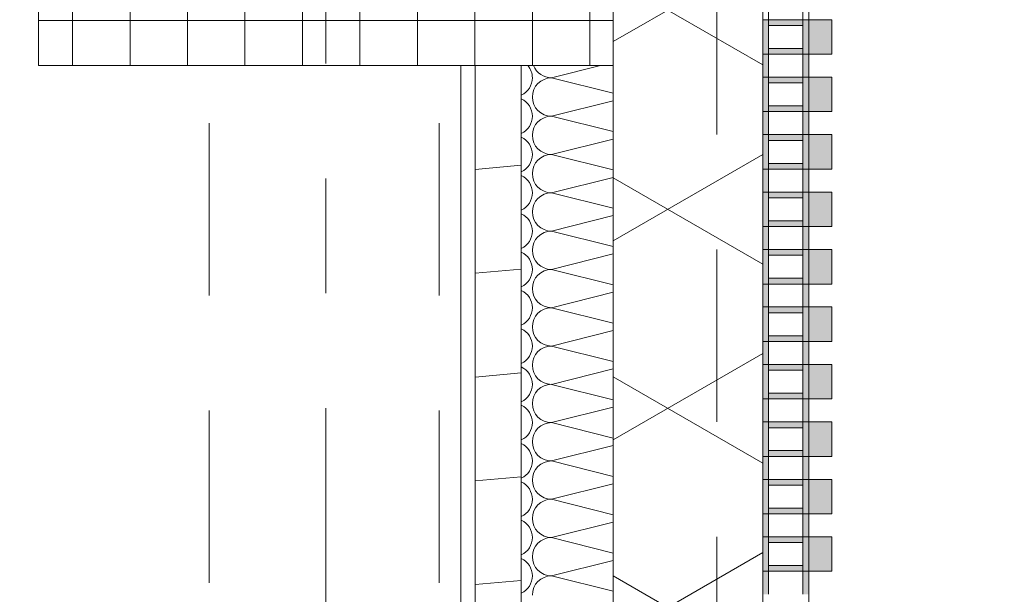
# Model space of a CAD drawing. Header units: metres. Extents: x -167 to 233, y -155 to 122.
# Tile 203 of 215: x 57.486 to 58.343, y 42.88 to 43.38. Entities that reach past the tile are written whole.
import ezdxf
from ezdxf.enums import TextEntityAlignment as Align

# ---------------------------------------------------------------- set-up
doc = ezdxf.new("R2010")
doc.units = ezdxf.units.M
doc.header["$MEASUREMENT"] = 0
for name, pattern in [('Raster', [0.4, 0.2, -0.1, 0, -0.1]), ('Strichlinie eng', [0.23, 0.15, -0.08]), ('Untersicht', [0.2, 0.15, -0.05])]:
    doc.linetypes.add(name, pattern=pattern)
for name, color, linetype in [('10 Stütze', 7, 'Continuous'), ('10 Wand außen', 7, 'Continuous'), ('20 Decke', 7, 'Continuous'), ('20 Träger', 7, 'Continuous'), ('50 Sanitäreinrichtung', 7, 'Continuous'), ('90 Achsraster', 7, 'Continuous'), ('94 Genehmigungsplanung Bemaßung', 7, 'Continuous')]:
    doc.layers.add(name, color=color, linetype=linetype)
doc.styles.add('ERSTELLTER_STIL_1', font='arial.ttf')
doc.styles.add('ERSTELLTER_STIL_2', font='arial.ttf')
doc.dimstyles.new('ERSTELLTER_STIL__1', dxfattribs={"dimtxt": 0.25, "dimasz": 0.19, "dimexe": 0.18, "dimexo": 0.1, "dimgap": 0, "dimtad": 1, "dimtih": 1, "dimtoh": 1, "dimzin": 0, "dimdsep": 46, "dimtxsty": 'ERSTELLTER_STIL_1', "dimblk": 'ARROWHEAD_6', "dimblk1": 'ARROWHEAD_6', "dimblk2": 'ARROWHEAD_6', "dimcen": 0.09, "dimclrd": 7, "dimclre": 7, "dimclrt": 7, "dimazin": 0, "dimtfac": 1, "dimtdec": 4, "dimtmove": 0, "dimatfit": 3, "dimfxl": 1, "dimtolj": 1, "dimtzin": 0, "dimarcsym": 0})
doc.dimstyles.new('ERSTELLTER_STIL__2', dxfattribs={"dimtxt": 0.25, "dimasz": 0.19, "dimexe": 0.18, "dimexo": 0.1, "dimgap": 0, "dimtad": 1, "dimzin": 0, "dimdsep": 46, "dimtxsty": 'ERSTELLTER_STIL_1', "dimblk": 'ARROWHEAD_6', "dimblk1": 'ARROWHEAD_6', "dimblk2": 'ARROWHEAD_6', "dimcen": 0.09, "dimclrd": 7, "dimclre": 7, "dimclrt": 7, "dimazin": 0, "dimtfac": 1, "dimtdec": 4, "dimtmove": 0, "dimatfit": 3, "dimfxl": 1, "dimtolj": 1, "dimtzin": 0, "dimarcsym": 0})

# ---------------------------------------------------------------- blocks, each defined once
blk = doc.blocks.new('*X46', base_point=(27236.13209, 33357.27905))
at = {"layer": '10 Wand außen', "color": 8, "linetype": 'Continuous', "lineweight": 18}
for p, q in [((57.99127, 43.33968), (57.94876, 43.32905)), ((58.00249, 43.31562), (57.94876, 43.32905)), ((58.00249, 43.30915), (57.94876, 43.29572)), ((58.00249, 43.28228), (57.94876, 43.29572)), ((58.00249, 43.27582), (57.94876, 43.26238)), ((58.00249, 43.24895), (57.94876, 43.26238)), ((58.00249, 43.24248), (57.94876, 43.22905)), ((58.00249, 43.21562), (57.94876, 43.22905)), ((58.00249, 43.20915), (57.94876, 43.19572)), ((58.00249, 43.18228), (57.94876, 43.19572)), ((58.00249, 43.17582), (57.94876, 43.16238)), ((58.00249, 43.14895), (57.94876, 43.16238)), ((58.00249, 43.14248), (57.94876, 43.12905)), ((58.00249, 43.11562), (57.94876, 43.12905)), ((58.00249, 43.10915), (57.94876, 43.09572)), ((58.00249, 43.08228), (57.94876, 43.09572)), ((58.00249, 43.07582), (57.94876, 43.06238)), ((58.00249, 43.04895), (57.94876, 43.06238)), ((58.00249, 43.04248), (57.94876, 43.02905)), ((58.00249, 43.01562), (57.94876, 43.02905)), ((58.00249, 43.00915), (57.94876, 42.99572)), ((58.00249, 42.98228), (57.94876, 42.99572)), ((58.00249, 42.97582), (57.94876, 42.96238)), ((58.00249, 42.94895), (57.94876, 42.96238)), ((58.00249, 42.94248), (57.94876, 42.92905)), ((58.00249, 42.91562), (57.94876, 42.92905)), ((58.00249, 42.90915), (57.94876, 42.89572)), ((58.00249, 42.88228), (57.94876, 42.89572))]:
    blk.add_line(p, q, dxfattribs=at)
for centre, start, end in [((57.91543, 43.32905), 0, 39.61514), ((57.94876, 43.34572), 201.24596, 270), ((57.91543, 43.32905), 295.07837, 0), ((57.94876, 43.31238), 90, 180), ((57.91543, 43.29572), 0, 64.92163), ((57.94876, 43.31238), 180, 270), ((57.91543, 43.29572), 295.07837, 0), ((57.94876, 43.27905), 90, 180), ((57.91543, 43.26238), 0, 64.92163), ((57.94876, 43.27905), 180, 270), ((57.91543, 43.26238), 295.07837, 0), ((57.94876, 43.24572), 90, 180), ((57.91543, 43.22905), 0, 64.92163), ((57.94876, 43.24572), 180, 270), ((57.91543, 43.22905), 295.07837, 0), ((57.94876, 43.21238), 90, 180), ((57.91543, 43.19572), 0, 64.92163), ((57.94876, 43.21238), 180, 270), ((57.91543, 43.19572), 295.07837, 0), ((57.94876, 43.17905), 90, 180), ((57.91543, 43.16238), 0, 64.92163), ((57.94876, 43.17905), 180, 270), ((57.91543, 43.16238), 295.07837, 0), ((57.94876, 43.14572), 90, 180), ((57.91543, 43.12905), 0, 64.92163), ((57.94876, 43.14572), 180, 270), ((57.91543, 43.12905), 295.07837, 0), ((57.94876, 43.11238), 90, 180), ((57.91543, 43.09572), 0, 64.92163), ((57.94876, 43.11238), 180, 270), ((57.91543, 43.09572), 295.07837, 0), ((57.94876, 43.07905), 90, 180), ((57.94876, 43.07905), 180, 270), ((57.91543, 43.06238), 0, 64.92163), ((57.91543, 43.06238), 295.07837, 0), ((57.94876, 43.04572), 90, 180), ((57.94876, 43.04572), 180, 270), ((57.91543, 43.02905), 0, 64.92163), ((57.91543, 43.02905), 295.07837, 0), ((57.94876, 43.01238), 90, 180), ((57.91543, 42.99572), 0, 64.92163), ((57.94876, 43.01238), 180, 270), ((57.91543, 42.99572), 295.07837, 0), ((57.94876, 42.97905), 90, 180), ((57.91543, 42.96238), 0, 64.92163), ((57.94876, 42.97905), 180, 270), ((57.91543, 42.96238), 295.07837, 0), ((57.94876, 42.94572), 90, 180), ((57.91543, 42.92905), 0, 64.92163), ((57.94876, 42.94572), 180, 270), ((57.91543, 42.92905), 295.07837, 0), ((57.94876, 42.91238), 90, 180), ((57.91543, 42.89572), 0, 64.92163), ((57.94876, 42.91238), 180, 270), ((57.91543, 42.89572), 295.07837, 0), ((57.94876, 42.87905), 90, 180)]:
    blk.add_arc(centre, 0.01667, start, end, dxfattribs=at)
blk = doc.blocks.new('Standard-Rastermarker_138')
at = {"layer": '90 Achsraster', "color": 14, "linetype": 'Raster', "lineweight": 18, "true_color": 0xa80000}
blk.add_line((1, 0), (24.68085, 0), dxfattribs=at)
at = {"layer": '90 Achsraster', "color": 14, "lineweight": 18, "true_color": 0xa80000, "style": 'ERSTELLTER_STIL_2'}
for tag, p in [('AC_MarkerText_1_0', (-0.56857, -0.06857)), ('AC_MarkerText_1_1', (25.81228, -0.06857))]:
    blk.add_attdef(tag, text='', height=0.3, rotation=90, dxfattribs=at).set_placement(p, align=Align.TOP_CENTER)
blk = doc.blocks.new('Rechteck Raster Kassetten Fassade - ACB_5')
at = {"layer": '50 Sanitäreinrichtung', "linetype": 'Continuous', "lineweight": 0, "true_color": 0x9e9e9e}
for points in [[(14.59, 0.17), (14.59, 0.19), (14.56, 0.19), (14.56, 0.17)], [(14.64, 0.17), (14.64, 0.19), (14.61, 0.19), (14.61, 0.17)], [(14.69, 0.17), (14.69, 0.19), (14.66, 0.19), (14.66, 0.17)], [(14.74, 0.17), (14.74, 0.19), (14.71, 0.19), (14.71, 0.17)], [(14.79, 0.17), (14.79, 0.19), (14.76, 0.19), (14.76, 0.17)], [(14.84, 0.17), (14.84, 0.19), (14.81, 0.19), (14.81, 0.17)], [(14.89, 0.17), (14.89, 0.19), (14.86, 0.19), (14.86, 0.17)], [(14.94, 0.17), (14.94, 0.19), (14.91, 0.19), (14.91, 0.17)], [(14.99, 0.17), (14.99, 0.19), (14.96, 0.19), (14.96, 0.17)], [(15.04, 0.17), (15.04, 0.19), (15.01, 0.19), (15.01, 0.17)], [(14.56, 0.17), (14.54, 0.17), (14.54, 0.165), (14.56, 0.165)], [(14.61, 0.17), (14.56, 0.17), (14.56, 0.13), (14.61, 0.13), (14.61, 0.135), (14.565, 0.135), (14.565, 0.165), (14.61, 0.165)], [(14.585, 0.135), (14.59, 0.135), (14.59, 0.165), (14.585, 0.165)], [(14.64, 0.165), (14.635, 0.165), (14.635, 0.135), (14.64, 0.135)], [(14.665, 0.165), (14.66, 0.165), (14.66, 0.135), (14.665, 0.135)], [(14.71, 0.17), (14.69, 0.17), (14.69, 0.165), (14.71, 0.165)], [(14.76, 0.17), (14.71, 0.17), (14.71, 0.13), (14.76, 0.13), (14.76, 0.135), (14.715, 0.135), (14.715, 0.165), (14.76, 0.165)], [(14.735, 0.135), (14.74, 0.135), (14.74, 0.165), (14.735, 0.165)], [(14.79, 0.165), (14.785, 0.165), (14.785, 0.135), (14.79, 0.135)], [(14.81, 0.165), (14.81, 0.135), (14.815, 0.135), (14.815, 0.165)], [(14.84, 0.165), (14.86, 0.165), (14.86, 0.17), (14.84, 0.17)], [(14.91, 0.17), (14.86, 0.17), (14.86, 0.13), (14.91, 0.13), (14.91, 0.135), (14.865, 0.135), (14.865, 0.165), (14.91, 0.165)], [(14.885, 0.165), (14.885, 0.135), (14.89, 0.135), (14.89, 0.165)], [(14.96, 0.17), (14.91, 0.17), (14.91, 0.13), (14.96, 0.13), (14.96, 0.135), (14.915, 0.135), (14.915, 0.165), (14.96, 0.165)], [(14.94, 0.165), (14.935, 0.165), (14.935, 0.135), (14.94, 0.135)], [(14.99, 0.165), (14.985, 0.165), (14.985, 0.135), (14.99, 0.135)], [(15.01, 0.165), (15.01, 0.135), (15.015, 0.135), (15.015, 0.165)], [(14.54, 0.13), (14.56, 0.13), (14.56, 0.135), (14.54, 0.135)], [(14.69, 0.13), (14.71, 0.13), (14.71, 0.135), (14.69, 0.135)], [(14.84, 0.13), (14.86, 0.13), (14.86, 0.135), (14.84, 0.135)]]:
    blk.add_hatch(color=253, dxfattribs=at).paths.add_polyline_path(points)
h = blk.add_hatch(color=253, dxfattribs=at)
h.paths.add_polyline_path([(14.61, 0.17), (14.61, 0.13), (14.69, 0.13), (14.69, 0.17)])
h.paths.add_polyline_path([(14.685, 0.135), (14.615, 0.135), (14.615, 0.165), (14.685, 0.165)], flags=0)
h = blk.add_hatch(color=253, dxfattribs=at)
h.paths.add_polyline_path([(14.76, 0.17), (14.76, 0.13), (14.84, 0.13), (14.84, 0.17)])
h.paths.add_polyline_path([(14.835, 0.135), (14.765, 0.135), (14.765, 0.165), (14.835, 0.165)], flags=0)
h = blk.add_hatch(color=253, dxfattribs=at)
h.paths.add_polyline_path([(14.96, 0.17), (14.96, 0.13), (15.04, 0.13), (15.04, 0.17)])
h.paths.add_polyline_path([(15.035, 0.135), (14.965, 0.135), (14.965, 0.165), (15.035, 0.165)], flags=0)
at = {"layer": '50 Sanitäreinrichtung', "linetype": 'Continuous', "lineweight": 18}
h = blk.add_hatch(dxfattribs=at)
h.set_pattern_fill('Dämmung__weich_0001', color=8, style=0, pattern_type=2)
h.set_pattern_definition([(60, (0, 0), (-0.1299038, 0.075), []), (120, (0, 0), (0.1299038, 0.075), [])])
h.paths.add_polyline_path([(0, 0), (15.5, 0), (15.63, 0.13), (-0.13, 0.13)])
at = {"layer": '50 Sanitäreinrichtung', "color": 251, "linetype": 'Continuous', "lineweight": 18, "true_color": 0x5f5f5f}
for p, q in [((14.59, 0.19), (14.56, 0.19)), ((14.56, 0.19), (14.56, 0.17)), ((14.59, 0.19), (14.56, 0.19)), ((14.56, 0.19), (14.56, 0.17)), ((14.59, 0.19), (14.59, 0.17)), ((14.59, 0.19), (14.59, 0.17)), ((14.64, 0.19), (14.61, 0.19)), ((14.61, 0.19), (14.61, 0.17)), ((14.64, 0.19), (14.61, 0.19)), ((14.61, 0.19), (14.61, 0.17)), ((14.64, 0.19), (14.64, 0.17)), ((14.64, 0.19), (14.64, 0.17)), ((14.69, 0.19), (14.66, 0.19)), ((14.66, 0.19), (14.66, 0.17)), ((14.69, 0.19), (14.66, 0.19)), ((14.66, 0.19), (14.66, 0.17)), ((14.69, 0.19), (14.69, 0.17)), ((14.69, 0.19), (14.69, 0.17)), ((14.74, 0.19), (14.71, 0.19)), ((14.71, 0.19), (14.71, 0.17)), ((14.74, 0.19), (14.71, 0.19)), ((14.71, 0.19), (14.71, 0.17)), ((14.74, 0.19), (14.74, 0.17)), ((14.74, 0.19), (14.74, 0.17)), ((14.79, 0.19), (14.76, 0.19)), ((14.76, 0.19), (14.76, 0.17)), ((14.79, 0.19), (14.76, 0.19)), ((14.76, 0.19), (14.76, 0.17)), ((14.79, 0.19), (14.79, 0.17)), ((14.79, 0.19), (14.79, 0.17)), ((14.84, 0.19), (14.81, 0.19)), ((14.81, 0.19), (14.81, 0.17)), ((14.84, 0.19), (14.81, 0.19)), ((14.81, 0.19), (14.81, 0.17)), ((14.84, 0.19), (14.84, 0.17)), ((14.84, 0.19), (14.84, 0.17)), ((14.89, 0.19), (14.86, 0.19)), ((14.86, 0.19), (14.86, 0.17)), ((14.89, 0.19), (14.86, 0.19)), ((14.86, 0.19), (14.86, 0.17)), ((14.89, 0.19), (14.89, 0.17)), ((14.89, 0.19), (14.89, 0.17)), ((14.94, 0.19), (14.91, 0.19)), ((14.91, 0.19), (14.91, 0.17)), ((14.94, 0.19), (14.91, 0.19)), ((14.91, 0.19), (14.91, 0.17)), ((14.94, 0.19), (14.94, 0.17)), ((14.94, 0.19), (14.94, 0.17)), ((14.99, 0.19), (14.96, 0.19)), ((14.96, 0.19), (14.96, 0.17)), ((14.99, 0.19), (14.96, 0.19)), ((14.96, 0.19), (14.96, 0.17)), ((14.99, 0.19), (14.99, 0.17)), ((14.99, 0.19), (14.99, 0.17)), ((15.04, 0.19), (15.01, 0.19)), ((15.01, 0.19), (15.01, 0.17)), ((15.04, 0.19), (15.01, 0.19)), ((15.01, 0.19), (15.01, 0.17)), ((15.04, 0.19), (15.04, 0.17)), ((15.04, 0.19), (15.04, 0.17)), ((14.51, 0.17), (14.59, 0.17)), ((14.51, 0.17), (14.59, 0.17)), ((14.54, 0.165), (14.56, 0.165)), ((14.54, 0.165), (14.56, 0.165)), ((14.56, 0.165), (14.56, 0.17)), ((14.56, 0.17), (14.64, 0.17)), ((14.56, 0.165), (14.56, 0.17)), ((14.56, 0.17), (14.64, 0.17)), ((14.59, 0.17), (14.56, 0.17)), ((14.59, 0.17), (14.56, 0.17)), ((14.56, 0.165), (14.565, 0.165)), ((14.56, 0.135), (14.56, 0.165)), ((14.56, 0.165), (14.565, 0.165)), ((14.56, 0.135), (14.56, 0.165)), ((14.565, 0.165), (14.585, 0.165)), ((14.565, 0.135), (14.565, 0.165)), ((14.565, 0.165), (14.585, 0.165)), ((14.565, 0.165), (14.585, 0.165)), ((14.565, 0.135), (14.565, 0.165)), ((14.565, 0.165), (14.585, 0.165)), ((14.585, 0.135), (14.585, 0.165)), ((14.585, 0.165), (14.59, 0.165)), ((14.585, 0.135), (14.585, 0.165)), ((14.585, 0.165), (14.59, 0.165)), ((14.59, 0.165), (14.59, 0.17)), ((14.59, 0.165), (14.59, 0.17)), ((14.59, 0.135), (14.59, 0.165)), ((14.59, 0.165), (14.61, 0.165)), ((14.59, 0.135), (14.59, 0.165)), ((14.59, 0.165), (14.61, 0.165)), ((14.61, 0.165), (14.61, 0.17)), ((14.61, 0.17), (14.69, 0.17)), ((14.61, 0.165), (14.61, 0.17)), ((14.61, 0.17), (14.69, 0.17)), ((14.64, 0.17), (14.61, 0.17)), ((14.64, 0.17), (14.61, 0.17)), ((14.61, 0.165), (14.615, 0.165)), ((14.61, 0.135), (14.61, 0.165)), ((14.61, 0.165), (14.615, 0.165)), ((14.61, 0.135), (14.61, 0.165)), ((14.615, 0.165), (14.635, 0.165)), ((14.615, 0.135), (14.615, 0.165)), ((14.615, 0.165), (14.635, 0.165)), ((14.615, 0.165), (14.635, 0.165)), ((14.615, 0.135), (14.615, 0.165)), ((14.615, 0.165), (14.635, 0.165)), ((14.635, 0.135), (14.635, 0.165)), ((14.635, 0.165), (14.64, 0.165)), ((14.635, 0.135), (14.635, 0.165)), ((14.635, 0.165), (14.64, 0.165)), ((14.64, 0.165), (14.64, 0.17)), ((14.64, 0.165), (14.64, 0.17)), ((14.64, 0.135), (14.64, 0.165)), ((14.64, 0.165), (14.66, 0.165)), ((14.64, 0.135), (14.64, 0.165)), ((14.64, 0.165), (14.66, 0.165)), ((14.66, 0.165), (14.66, 0.17)), ((14.66, 0.17), (14.74, 0.17)), ((14.66, 0.165), (14.66, 0.17)), ((14.66, 0.17), (14.74, 0.17)), ((14.69, 0.17), (14.66, 0.17)), ((14.69, 0.17), (14.66, 0.17)), ((14.66, 0.165), (14.665, 0.165)), ((14.66, 0.135), (14.66, 0.165)), ((14.66, 0.165), (14.665, 0.165)), ((14.66, 0.135), (14.66, 0.165)), ((14.665, 0.165), (14.685, 0.165)), ((14.665, 0.135), (14.665, 0.165)), ((14.665, 0.165), (14.685, 0.165)), ((14.665, 0.165), (14.685, 0.165)), ((14.665, 0.135), (14.665, 0.165)), ((14.665, 0.165), (14.685, 0.165)), ((14.685, 0.135), (14.685, 0.165)), ((14.685, 0.165), (14.69, 0.165)), ((14.685, 0.135), (14.685, 0.165)), ((14.685, 0.165), (14.69, 0.165)), ((14.69, 0.165), (14.69, 0.17)), ((14.69, 0.165), (14.69, 0.17)), ((14.69, 0.135), (14.69, 0.165)), ((14.69, 0.165), (14.71, 0.165)), ((14.69, 0.135), (14.69, 0.165)), ((14.69, 0.165), (14.71, 0.165)), ((14.71, 0.165), (14.71, 0.17)), ((14.71, 0.17), (14.79, 0.17)), ((14.71, 0.165), (14.71, 0.17)), ((14.71, 0.17), (14.79, 0.17)), ((14.74, 0.17), (14.71, 0.17)), ((14.74, 0.17), (14.71, 0.17)), ((14.71, 0.165), (14.715, 0.165)), ((14.71, 0.135), (14.71, 0.165)), ((14.71, 0.165), (14.715, 0.165)), ((14.71, 0.135), (14.71, 0.165)), ((14.715, 0.165), (14.735, 0.165)), ((14.715, 0.135), (14.715, 0.165)), ((14.715, 0.165), (14.735, 0.165)), ((14.715, 0.165), (14.735, 0.165)), ((14.715, 0.135), (14.715, 0.165)), ((14.715, 0.165), (14.735, 0.165)), ((14.735, 0.135), (14.735, 0.165)), ((14.735, 0.165), (14.74, 0.165)), ((14.735, 0.135), (14.735, 0.165)), ((14.735, 0.165), (14.74, 0.165)), ((14.74, 0.165), (14.74, 0.17)), ((14.74, 0.165), (14.74, 0.17)), ((14.74, 0.135), (14.74, 0.165)), ((14.74, 0.165), (14.76, 0.165)), ((14.74, 0.135), (14.74, 0.165)), ((14.74, 0.165), (14.76, 0.165)), ((14.76, 0.165), (14.76, 0.17)), ((14.76, 0.17), (14.84, 0.17)), ((14.76, 0.165), (14.76, 0.17)), ((14.76, 0.17), (14.84, 0.17)), ((14.79, 0.17), (14.76, 0.17)), ((14.79, 0.17), (14.76, 0.17)), ((14.76, 0.165), (14.765, 0.165)), ((14.76, 0.135), (14.76, 0.165)), ((14.76, 0.165), (14.765, 0.165)), ((14.76, 0.135), (14.76, 0.165)), ((14.765, 0.165), (14.785, 0.165)), ((14.765, 0.135), (14.765, 0.165)), ((14.765, 0.165), (14.785, 0.165)), ((14.765, 0.165), (14.785, 0.165)), ((14.765, 0.135), (14.765, 0.165)), ((14.765, 0.165), (14.785, 0.165)), ((14.785, 0.135), (14.785, 0.165)), ((14.785, 0.165), (14.79, 0.165)), ((14.785, 0.135), (14.785, 0.165)), ((14.785, 0.165), (14.79, 0.165)), ((14.79, 0.165), (14.79, 0.17)), ((14.79, 0.165), (14.79, 0.17)), ((14.79, 0.135), (14.79, 0.165)), ((14.79, 0.165), (14.81, 0.165)), ((14.79, 0.135), (14.79, 0.165)), ((14.79, 0.165), (14.81, 0.165)), ((14.81, 0.165), (14.81, 0.17)), ((14.81, 0.17), (14.89, 0.17)), ((14.81, 0.165), (14.81, 0.17)), ((14.81, 0.17), (14.89, 0.17)), ((14.84, 0.17), (14.81, 0.17)), ((14.84, 0.17), (14.81, 0.17)), ((14.81, 0.165), (14.815, 0.165)), ((14.81, 0.135), (14.81, 0.165)), ((14.81, 0.165), (14.815, 0.165)), ((14.81, 0.135), (14.81, 0.165)), ((14.815, 0.165), (14.835, 0.165)), ((14.815, 0.135), (14.815, 0.165)), ((14.815, 0.165), (14.835, 0.165)), ((14.815, 0.165), (14.835, 0.165)), ((14.815, 0.135), (14.815, 0.165)), ((14.815, 0.165), (14.835, 0.165)), ((14.835, 0.135), (14.835, 0.165)), ((14.835, 0.165), (14.84, 0.165)), ((14.835, 0.135), (14.835, 0.165)), ((14.835, 0.165), (14.84, 0.165)), ((14.84, 0.165), (14.84, 0.17)), ((14.84, 0.165), (14.84, 0.17)), ((14.84, 0.135), (14.84, 0.165)), ((14.84, 0.165), (14.86, 0.165)), ((14.84, 0.135), (14.84, 0.165)), ((14.84, 0.165), (14.86, 0.165)), ((14.86, 0.165), (14.86, 0.17)), ((14.86, 0.17), (14.94, 0.17)), ((14.86, 0.165), (14.86, 0.17)), ((14.86, 0.17), (14.94, 0.17)), ((14.89, 0.17), (14.86, 0.17)), ((14.89, 0.17), (14.86, 0.17)), ((14.86, 0.165), (14.865, 0.165)), ((14.86, 0.135), (14.86, 0.165)), ((14.86, 0.165), (14.865, 0.165)), ((14.86, 0.135), (14.86, 0.165)), ((14.865, 0.165), (14.885, 0.165)), ((14.865, 0.135), (14.865, 0.165)), ((14.865, 0.165), (14.885, 0.165)), ((14.865, 0.165), (14.885, 0.165)), ((14.865, 0.135), (14.865, 0.165)), ((14.865, 0.165), (14.885, 0.165)), ((14.885, 0.135), (14.885, 0.165)), ((14.885, 0.165), (14.89, 0.165)), ((14.885, 0.135), (14.885, 0.165)), ((14.885, 0.165), (14.89, 0.165)), ((14.89, 0.165), (14.89, 0.17)), ((14.89, 0.165), (14.89, 0.17)), ((14.89, 0.135), (14.89, 0.165)), ((14.89, 0.165), (14.91, 0.165)), ((14.89, 0.135), (14.89, 0.165)), ((14.89, 0.165), (14.91, 0.165)), ((14.91, 0.165), (14.91, 0.17)), ((14.91, 0.17), (14.99, 0.17)), ((14.91, 0.165), (14.91, 0.17)), ((14.91, 0.17), (14.99, 0.17)), ((14.94, 0.17), (14.91, 0.17)), ((14.94, 0.17), (14.91, 0.17)), ((14.91, 0.165), (14.915, 0.165)), ((14.91, 0.135), (14.91, 0.165)), ((14.91, 0.165), (14.915, 0.165)), ((14.91, 0.135), (14.91, 0.165)), ((14.915, 0.165), (14.935, 0.165)), ((14.915, 0.135), (14.915, 0.165)), ((14.915, 0.165), (14.935, 0.165)), ((14.915, 0.165), (14.935, 0.165)), ((14.915, 0.135), (14.915, 0.165)), ((14.915, 0.165), (14.935, 0.165)), ((14.935, 0.135), (14.935, 0.165)), ((14.935, 0.165), (14.94, 0.165)), ((14.935, 0.135), (14.935, 0.165)), ((14.935, 0.165), (14.94, 0.165)), ((14.94, 0.165), (14.94, 0.17)), ((14.94, 0.165), (14.94, 0.17)), ((14.94, 0.135), (14.94, 0.165)), ((14.94, 0.165), (14.96, 0.165)), ((14.94, 0.135), (14.94, 0.165)), ((14.94, 0.165), (14.96, 0.165)), ((14.96, 0.165), (14.96, 0.17)), ((14.96, 0.17), (15.04, 0.17)), ((14.96, 0.165), (14.96, 0.17)), ((14.96, 0.17), (15.04, 0.17)), ((14.99, 0.17), (14.96, 0.17)), ((14.99, 0.17), (14.96, 0.17)), ((14.96, 0.165), (14.965, 0.165)), ((14.96, 0.135), (14.96, 0.165)), ((14.96, 0.165), (14.965, 0.165)), ((14.96, 0.135), (14.96, 0.165)), ((14.965, 0.165), (14.985, 0.165)), ((14.965, 0.135), (14.965, 0.165)), ((14.965, 0.165), (14.985, 0.165)), ((14.965, 0.165), (14.985, 0.165)), ((14.965, 0.135), (14.965, 0.165)), ((14.965, 0.165), (14.985, 0.165)), ((14.985, 0.135), (14.985, 0.165)), ((14.985, 0.165), (14.99, 0.165)), ((14.985, 0.135), (14.985, 0.165)), ((14.985, 0.165), (14.99, 0.165)), ((14.99, 0.165), (14.99, 0.17)), ((14.99, 0.165), (14.99, 0.17)), ((14.99, 0.135), (14.99, 0.165)), ((14.99, 0.165), (15.01, 0.165)), ((14.99, 0.135), (14.99, 0.165)), ((14.99, 0.165), (15.01, 0.165)), ((15.01, 0.165), (15.01, 0.17)), ((15.01, 0.17), (15.09, 0.17)), ((15.01, 0.165), (15.01, 0.17)), ((15.01, 0.17), (15.09, 0.17)), ((15.04, 0.17), (15.01, 0.17)), ((15.04, 0.17), (15.01, 0.17)), ((15.01, 0.165), (15.015, 0.165)), ((15.01, 0.135), (15.01, 0.165)), ((15.01, 0.165), (15.015, 0.165)), ((15.01, 0.135), (15.01, 0.165)), ((15.015, 0.165), (15.035, 0.165)), ((15.015, 0.135), (15.015, 0.165)), ((15.015, 0.165), (15.035, 0.165)), ((15.015, 0.165), (15.035, 0.165)), ((15.015, 0.135), (15.015, 0.165)), ((15.015, 0.165), (15.035, 0.165)), ((15.035, 0.135), (15.035, 0.165)), ((15.035, 0.165), (15.04, 0.165)), ((15.035, 0.135), (15.035, 0.165)), ((15.035, 0.165), (15.04, 0.165)), ((15.04, 0.165), (15.04, 0.17)), ((15.04, 0.165), (15.04, 0.17)), ((15.04, 0.135), (15.04, 0.165)), ((15.04, 0.165), (15.06, 0.165)), ((15.04, 0.135), (15.04, 0.165)), ((15.04, 0.165), (15.06, 0.165)), ((15.63, 0.13), (-0.13, 0.13)), ((14.51, 0.13), (14.59, 0.13)), ((14.51, 0.13), (14.59, 0.13)), ((14.54, 0.135), (14.56, 0.135)), ((14.54, 0.135), (14.56, 0.135)), ((14.56, 0.135), (14.565, 0.135)), ((14.56, 0.13), (14.56, 0.135)), ((14.56, 0.135), (14.565, 0.135)), ((14.56, 0.13), (14.56, 0.135)), ((14.56, 0.13), (14.64, 0.13)), ((14.56, 0.13), (14.64, 0.13)), ((14.565, 0.135), (14.585, 0.135)), ((14.565, 0.135), (14.585, 0.135)), ((14.565, 0.135), (14.585, 0.135)), ((14.565, 0.135), (14.585, 0.135)), ((14.585, 0.135), (14.59, 0.135)), ((14.585, 0.135), (14.59, 0.135)), ((14.59, 0.13), (14.59, 0.135)), ((14.59, 0.135), (14.61, 0.135)), ((14.59, 0.13), (14.59, 0.135)), ((14.59, 0.135), (14.61, 0.135)), ((14.61, 0.135), (14.615, 0.135)), ((14.61, 0.13), (14.61, 0.135)), ((14.61, 0.135), (14.615, 0.135)), ((14.61, 0.13), (14.61, 0.135)), ((14.61, 0.13), (14.69, 0.13)), ((14.61, 0.13), (14.69, 0.13)), ((14.615, 0.135), (14.635, 0.135)), ((14.615, 0.135), (14.635, 0.135)), ((14.615, 0.135), (14.635, 0.135)), ((14.615, 0.135), (14.635, 0.135)), ((14.635, 0.135), (14.64, 0.135)), ((14.635, 0.135), (14.64, 0.135)), ((14.64, 0.13), (14.64, 0.135)), ((14.64, 0.135), (14.66, 0.135)), ((14.64, 0.13), (14.64, 0.135)), ((14.64, 0.135), (14.66, 0.135)), ((14.66, 0.135), (14.665, 0.135)), ((14.66, 0.13), (14.66, 0.135)), ((14.66, 0.135), (14.665, 0.135)), ((14.66, 0.13), (14.66, 0.135)), ((14.66, 0.13), (14.74, 0.13)), ((14.66, 0.13), (14.74, 0.13)), ((14.665, 0.135), (14.685, 0.135)), ((14.665, 0.135), (14.685, 0.135)), ((14.665, 0.135), (14.685, 0.135)), ((14.665, 0.135), (14.685, 0.135)), ((14.685, 0.135), (14.69, 0.135)), ((14.685, 0.135), (14.69, 0.135)), ((14.69, 0.13), (14.69, 0.135)), ((14.69, 0.135), (14.71, 0.135)), ((14.69, 0.13), (14.69, 0.135)), ((14.69, 0.135), (14.71, 0.135)), ((14.71, 0.135), (14.715, 0.135)), ((14.71, 0.13), (14.71, 0.135)), ((14.71, 0.135), (14.715, 0.135)), ((14.71, 0.13), (14.71, 0.135)), ((14.71, 0.13), (14.79, 0.13)), ((14.71, 0.13), (14.79, 0.13)), ((14.715, 0.135), (14.735, 0.135)), ((14.715, 0.135), (14.735, 0.135)), ((14.715, 0.135), (14.735, 0.135)), ((14.715, 0.135), (14.735, 0.135)), ((14.735, 0.135), (14.74, 0.135)), ((14.735, 0.135), (14.74, 0.135)), ((14.74, 0.13), (14.74, 0.135)), ((14.74, 0.135), (14.76, 0.135)), ((14.74, 0.13), (14.74, 0.135)), ((14.74, 0.135), (14.76, 0.135)), ((14.76, 0.135), (14.765, 0.135)), ((14.76, 0.13), (14.76, 0.135)), ((14.76, 0.135), (14.765, 0.135)), ((14.76, 0.13), (14.76, 0.135)), ((14.76, 0.13), (14.84, 0.13)), ((14.76, 0.13), (14.84, 0.13)), ((14.765, 0.135), (14.785, 0.135)), ((14.765, 0.135), (14.785, 0.135)), ((14.765, 0.135), (14.785, 0.135)), ((14.765, 0.135), (14.785, 0.135)), ((14.785, 0.135), (14.79, 0.135)), ((14.785, 0.135), (14.79, 0.135)), ((14.79, 0.13), (14.79, 0.135)), ((14.79, 0.135), (14.81, 0.135)), ((14.79, 0.13), (14.79, 0.135)), ((14.79, 0.135), (14.81, 0.135)), ((14.81, 0.135), (14.815, 0.135)), ((14.81, 0.13), (14.81, 0.135)), ((14.81, 0.135), (14.815, 0.135)), ((14.81, 0.13), (14.81, 0.135)), ((14.81, 0.13), (14.89, 0.13)), ((14.81, 0.13), (14.89, 0.13)), ((14.815, 0.135), (14.835, 0.135)), ((14.815, 0.135), (14.835, 0.135)), ((14.815, 0.135), (14.835, 0.135)), ((14.815, 0.135), (14.835, 0.135)), ((14.835, 0.135), (14.84, 0.135)), ((14.835, 0.135), (14.84, 0.135)), ((14.84, 0.13), (14.84, 0.135)), ((14.84, 0.135), (14.86, 0.135)), ((14.84, 0.13), (14.84, 0.135)), ((14.84, 0.135), (14.86, 0.135)), ((14.86, 0.135), (14.865, 0.135)), ((14.86, 0.13), (14.86, 0.135)), ((14.86, 0.135), (14.865, 0.135)), ((14.86, 0.13), (14.86, 0.135)), ((14.86, 0.13), (14.94, 0.13)), ((14.86, 0.13), (14.94, 0.13)), ((14.865, 0.135), (14.885, 0.135)), ((14.865, 0.135), (14.885, 0.135)), ((14.865, 0.135), (14.885, 0.135)), ((14.865, 0.135), (14.885, 0.135)), ((14.885, 0.135), (14.89, 0.135)), ((14.885, 0.135), (14.89, 0.135)), ((14.89, 0.13), (14.89, 0.135)), ((14.89, 0.135), (14.91, 0.135)), ((14.89, 0.13), (14.89, 0.135)), ((14.89, 0.135), (14.91, 0.135)), ((14.91, 0.135), (14.915, 0.135)), ((14.91, 0.13), (14.91, 0.135)), ((14.91, 0.135), (14.915, 0.135)), ((14.91, 0.13), (14.91, 0.135)), ((14.91, 0.13), (14.99, 0.13)), ((14.91, 0.13), (14.99, 0.13)), ((14.915, 0.135), (14.935, 0.135)), ((14.915, 0.135), (14.935, 0.135)), ((14.915, 0.135), (14.935, 0.135)), ((14.915, 0.135), (14.935, 0.135)), ((14.935, 0.135), (14.94, 0.135)), ((14.935, 0.135), (14.94, 0.135)), ((14.94, 0.13), (14.94, 0.135)), ((14.94, 0.135), (14.96, 0.135)), ((14.94, 0.13), (14.94, 0.135)), ((14.94, 0.135), (14.96, 0.135)), ((14.96, 0.135), (14.965, 0.135)), ((14.96, 0.13), (14.96, 0.135)), ((14.96, 0.135), (14.965, 0.135)), ((14.96, 0.13), (14.96, 0.135)), ((14.96, 0.13), (15.04, 0.13)), ((14.96, 0.13), (15.04, 0.13)), ((14.965, 0.135), (14.985, 0.135)), ((14.965, 0.135), (14.985, 0.135)), ((14.965, 0.135), (14.985, 0.135)), ((14.965, 0.135), (14.985, 0.135)), ((14.985, 0.135), (14.99, 0.135)), ((14.985, 0.135), (14.99, 0.135)), ((14.99, 0.13), (14.99, 0.135)), ((14.99, 0.135), (15.01, 0.135)), ((14.99, 0.13), (14.99, 0.135)), ((14.99, 0.135), (15.01, 0.135)), ((15.01, 0.135), (15.015, 0.135)), ((15.01, 0.13), (15.01, 0.135)), ((15.01, 0.135), (15.015, 0.135)), ((15.01, 0.13), (15.01, 0.135)), ((15.01, 0.13), (15.09, 0.13)), ((15.01, 0.13), (15.09, 0.13)), ((15.015, 0.135), (15.035, 0.135)), ((15.015, 0.135), (15.035, 0.135)), ((15.015, 0.135), (15.035, 0.135)), ((15.015, 0.135), (15.035, 0.135)), ((15.035, 0.135), (15.04, 0.135)), ((15.035, 0.135), (15.04, 0.135)), ((15.04, 0.13), (15.04, 0.135)), ((15.04, 0.135), (15.06, 0.135)), ((15.04, 0.13), (15.04, 0.135)), ((15.04, 0.135), (15.06, 0.135)), ((0, 0), (15.5, 0))]:
    blk.add_line(p, q, dxfattribs=at)
at = {"layer": '50 Sanitäreinrichtung', "color": 251, "linetype": 'Strichlinie eng', "lineweight": 18, "true_color": 0x5f5f5f}
blk.add_line((15.59, 0.09), (-0.09, 0.09), dxfattribs=at)
blk = doc.blocks.new('*D248', base_point=(27236.13209, 33357.27905))
at = {"layer": '94 Genehmigungsplanung Bemaßung', "color": 7, "linetype": 'Continuous', "lineweight": 13}
for p, q in [((62.35249, 43.99968), (62.35249, 44.14968)), ((62.45249, 43.89968), (62.25249, 44.09968)), ((62.53999, 43.99968), (62.16499, 43.99968)), ((62.35249, 38.58968), (62.35249, 43.99968)), ((62.25249, 38.68968), (62.45249, 38.48968)), ((62.53999, 38.58968), (62.16499, 38.58968))]:
    blk.add_line(p, q, dxfattribs=at)
at = {"layer": '94 Genehmigungsplanung Bemaßung', "color": 7, "lineweight": 13, "insert": (62.30249, 40.96103), "char_height": 0.25, "attachment_point": 7, "rotation": 90, "style": 'ERSTELLTER_STIL_1'}
blk.add_mtext('\\A1;{\\pql;\\fArial|b0|i0|c0|p0;\\W1.000000;5,41}', dxfattribs=at)
blk = doc.blocks.new('ARROWHEAD_6')
at = {"color": 0, "linetype": 'Continuous', "lineweight": 0}
for p, q in [((-0.5, -0.5), (0.5, 0.5)), ((0, 0), (-1, 0))]:
    blk.add_line(p, q, dxfattribs=at)
blk = doc.blocks.new('*D249', base_point=(27236.13209, 33357.27905))
at = {"layer": '94 Genehmigungsplanung Bemaßung', "color": 7, "linetype": 'Continuous', "lineweight": 13}
for p, q in [((54.78637, 43.73968), (54.58637, 43.93968)), ((54.87387, 43.83968), (54.49887, 43.83968)), ((54.68637, 28.17968), (54.68637, 43.83968)), ((54.58637, 28.27968), (54.78637, 28.07968)), ((54.87387, 28.17968), (54.49887, 28.17968)), ((54.68637, 28.02968), (54.68637, 28.17968))]:
    blk.add_line(p, q, dxfattribs=at)
at = {"layer": '94 Genehmigungsplanung Bemaßung', "color": 7, "lineweight": 13, "char_height": 0.25, "attachment_point": 7, "rotation": 90, "style": 'ERSTELLTER_STIL_1'}
for s, insert in [('\\A1;{\\pql;\\fArial|b0|i0|c0|p0;\\W1.000000;16}', (54.63637, 43.35831)), ('\\A1;{\\pql;\\fArial|b0|i0|c0|p0;\\W1.000000;15,66}', (54.63637, 35.39001))]:
    blk.add_mtext(s, dxfattribs=dict(at, insert=insert))
blk = doc.blocks.new('*D251', base_point=(27236.13209, 33357.27905))
at = {"layer": '94 Genehmigungsplanung Bemaßung', "color": 7, "linetype": 'Continuous', "lineweight": 13}
for p, q in [((63.0177, 43.99968), (63.0177, 44.14968)), ((63.1177, 43.89968), (62.9177, 44.09968)), ((63.2052, 43.99968), (62.8302, 43.99968)), ((63.0177, 28.17968), (63.0177, 43.99968)), ((62.9177, 28.27968), (63.1177, 28.07968)), ((63.2052, 28.17968), (62.8302, 28.17968)), ((63.0177, 28.02968), (63.0177, 28.17968))]:
    blk.add_line(p, q, dxfattribs=at)
at = {"layer": '94 Genehmigungsplanung Bemaßung', "color": 7, "lineweight": 13, "insert": (62.9677, 35.66069), "char_height": 0.25, "attachment_point": 7, "rotation": 90, "style": 'ERSTELLTER_STIL_1'}
blk.add_mtext('\\A1;{\\pql;\\fArial|b0|i0|c0|p0;\\W1.000000;15,82}', dxfattribs=at)
blk = doc.blocks.new('*D258', base_point=(27236.13209, 33357.27905))
at = {"layer": '94 Genehmigungsplanung Bemaßung', "color": 7, "linetype": 'Continuous', "lineweight": 13}
for p, q in [((58.00249, 45.65596), (58.00249, 46.03096)), ((58.16249, 45.65596), (58.16249, 46.03096)), ((57.90249, 45.74346), (58.10249, 45.94346)), ((58.26249, 45.94346), (58.06249, 45.74346)), ((58.00249, 45.84346), (58.16249, 45.84346)), ((58.16249, 45.84346), (58.31249, 45.84346))]:
    blk.add_line(p, q, dxfattribs=at)

msp = doc.modelspace()

# ---------------------------------------------------------------- hatches: boundary and pattern name
at = {"layer": '10 Stütze', "linetype": 'Continuous', "lineweight": 18}
h = msp.add_hatch(dxfattribs=at)
h.set_pattern_fill('Beton__Fertigteil_Träger_1D', color=8, style=0, pattern_type=2)
h.set_pattern_definition([(0, (27236.132094, 33357.27905), (0, 0.05), []), (90, (27236.132094, 33357.27905), (-0.05, 0), [])])
h.paths.add_polyline_path([(57.50249, 43.83968), (57.50249, 43.33968), (58.00249, 43.33968), (58.00249, 43.83968)])
at = {"layer": '10 Wand außen', "linetype": 'Continuous', "lineweight": 13, "true_color": 0x000100}
h = msp.add_hatch(dxfattribs=at)
h.set_pattern_fill('Gipskarton_0001', color=98, style=0, pattern_type=2)
h.set_pattern_definition([(0, (27236.132094, 33357.27905), (0, 0.075), [0, -0.075])])
h.paths.add_polyline_path([(57.86999, 43.33968), (57.86999, 38.83968), (57.88249, 38.83968), (57.88249, 43.33968)])
h = msp.add_hatch(dxfattribs=at)
h.set_pattern_fill('Holz__Vollholz__Längshol_AA', color=98, style=0, pattern_type=2)
h.set_pattern_definition([(5, (27236.13209, 33357.27905), (-0.00784401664, 0.08965752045), [])])
h.paths.add_polyline_path([(57.88249, 43.33968), (57.88249, 38.83968), (57.92249, 38.83968), (57.92249, 43.33968)])

# ---------------------------------------------------------------- linework, layer by layer
at = {"layer": '10 Stütze', "color": 7, "linetype": 'Continuous', "lineweight": 13, "flags": 128}
msp.add_lwpolyline([(57.50249, 43.83968), (57.50249, 43.33968), (58.00249, 43.33968), (58.00249, 43.83968)], close=True, dxfattribs=at)
at = {"layer": '10 Wand außen', "color": 7, "linetype": 'Continuous', "lineweight": 18}
for p, q in [((57.88249, 43.33968), (57.88249, 38.83968)), ((57.92249, 43.33968), (57.92249, 38.83968))]:
    msp.add_line(p, q, dxfattribs=at)
at = {"layer": '10 Wand außen', "color": 7, "linetype": 'Continuous', "lineweight": 18, "flags": 128}
for points in [[(57.86999, 43.33968), (57.86999, 38.83968)], [(58.00249, 43.33968), (57.86999, 43.33968)], [(58.00249, 38.83968), (58.00249, 43.33968)]]:
    msp.add_lwpolyline(points, dxfattribs=at)
at = {"layer": '20 Decke', "color": 7, "linetype": 'Continuous', "lineweight": 13, "flags": 128}
msp.add_lwpolyline([(38.10109, 43.83968), (38.10109, 28.33968), (38.24109, 28.33968), (42.50109, 28.33968), (42.50109, 28.83968), (43.00109, 28.83968), (43.00109, 28.33968), (47.50109, 28.33968), (47.50109, 28.83968), (48.00109, 28.83968), (48.00109, 28.47218), (52.50249, 28.47218), (52.50249, 28.83968), (53.00249, 28.83968), (53.00249, 28.33968), (57.50249, 28.33968), (57.50249, 28.83968), (58.00249, 28.83968), (58.00249, 43.83968), (47.50109, 43.83968), (43.00109, 43.83968), (43.00109, 43.33968), (42.50109, 43.33968), (42.50109, 43.83968)], close=True, dxfattribs=at)
at = {"layer": '20 Träger', "color": 7, "linetype": 'Untersicht', "lineweight": 18}
for p, q in [((57.65109, 27.63968), (57.65109, 44.53968)), ((57.85109, 27.63968), (57.85109, 44.53968))]:
    msp.add_line(p, q, dxfattribs=at)

# ---------------------------------------------------------------- block references
at = {"layer": '10 Wand außen', "color": 7, "lineweight": 35}
msp.add_blockref('*X46', (27236.13209, 33357.27905), dxfattribs=at)
at = {"layer": '50 Sanitäreinrichtung', "color": 251, "linetype": 'Continuous', "lineweight": 18, "true_color": 0x5f5f5f, "xscale": -1, "rotation": 270}
msp.add_blockref('Rechteck Raster Kassetten Fassade - ACB_5', (58.00249, 28.33968), dxfattribs=at)
at = {"layer": '90 Achsraster', "color": 7, "linetype": 'Continuous', "lineweight": 18, "rotation": 270}
msp.add_blockref('Standard-Rastermarker_138', (57.75249, 47.54161), dxfattribs=at)

# ---------------------------------------------------------------- dimensions: what is measured, and where the dimension line sits
at = {"layer": '94 Genehmigungsplanung Bemaßung', "color": 7, "linetype": 'Continuous', "lineweight": 13}
dim = msp.add_linear_dim(base=(58.16249, 45.84346), p1=(58.00249, 43.83968), p2=(58.16249, 42.69346), dimstyle='ERSTELLTER_STIL__1', dxfattribs=at)
dim.commit()
dim.dimension.update_dxf_attribs({"geometry": '*D258', "text_midpoint": (57.71139, 46.01846), "dimtype": 160})
for base, p1, p2, picture, middle in [((63.0177, 43.99968), (57.7672, 28.17968), (57.7672, 43.99968), '*D251', (62.8427, 36.07946)), ((62.35249, 43.99968), (59.96713, 38.58968), (58.16249, 43.99968), '*D248', (62.17749, 41.28467)), ((54.68637, 43.83968), (58.16249, 28.17968), (57.50249, 43.83968), '*D249', (54.51137, 35.80878))]:
    dim = msp.add_linear_dim(base=base, p1=p1, p2=p2, angle=90, dimstyle='ERSTELLTER_STIL__2', dxfattribs=at)
    dim.commit()
    dim.dimension.update_dxf_attribs({"geometry": picture, "text_midpoint": middle, "dimtype": 160, "text_rotation": 90})

doc.saveas('drawing.dxf')
